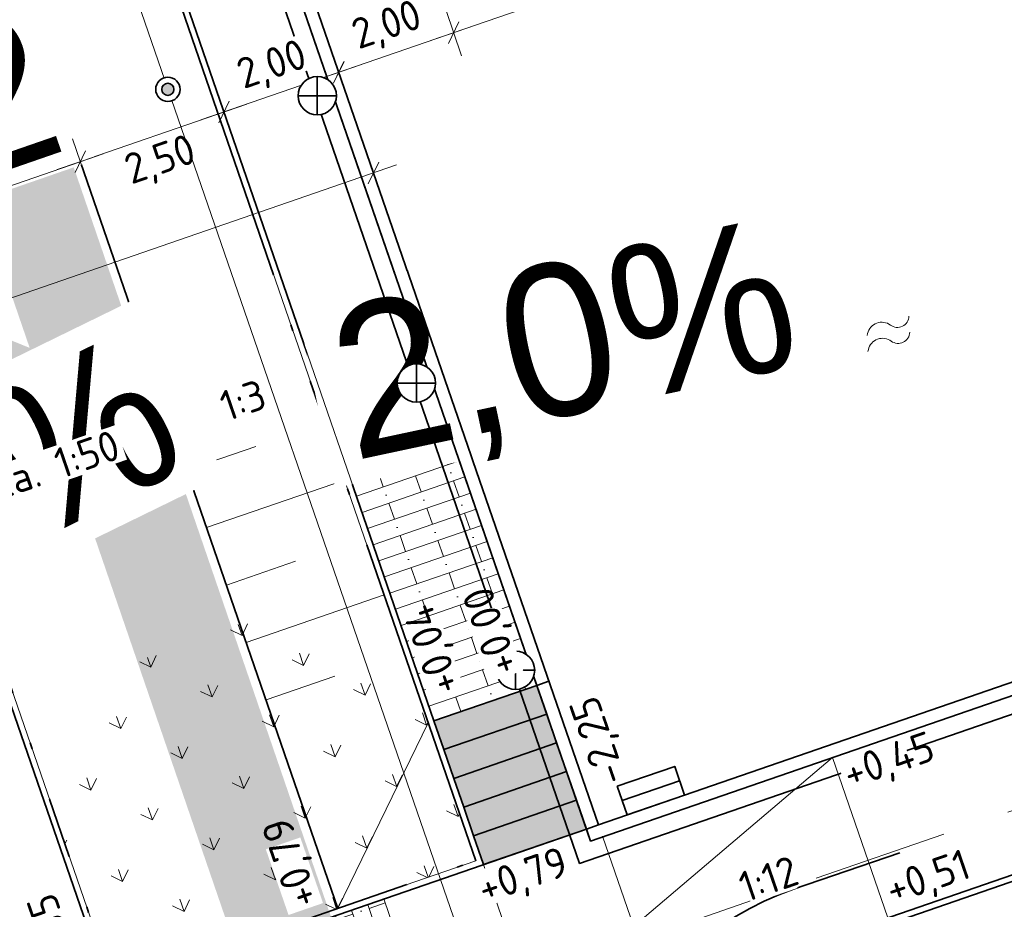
# Model space of a CAD drawing. Header units: metres. Extents: x 264779 to 275389, y 575281 to 580396.
# Tile 22 of 174: x 265230 to 265246, y 576973 to 576987. Entities that reach past the tile are written whole.
import ezdxf
from ezdxf.enums import TextEntityAlignment as Align

# ---------------------------------------------------------------- set-up
doc = ezdxf.new("R2018")
doc.units = ezdxf.units.M
doc.set_wipeout_variables(frame=1)
for name, pattern in [('B-WE-RI-DRAINAGE_PVC_100-G', [20, 6, -2.5, 2, -2.5, 0, -2.5, 2, -2.5]), ('B-WE-VH-KANTOPSLUITING_OPSLUITBAND_[AFMETINGEN1]-G', [10, 5.5, -0.875, 0, -0.875, 1, -0.875, 0, -0.875]), ('HIDDEN', [9.525, 6.35, -3.175])]:
    doc.linetypes.add(name, pattern=pattern)
for name, color, linetype, lineweight in [('B-ME-MO-BORING-S', 252, 'Continuous', 18), ('N-WA-GK-BESCHOEIING_DAMWAND_STAAL-G', 52, 'DAMWANDSTAAL2', 35), ('N-WA-RI-DETAIL1-G', 1, 'HIDDEN', 18), ('N-WE-GW-TALUD_KRUIN-G', 3, 'Continuous', 35), ('N-WE-GW-TALUDARCERING_KORT-G', 90, 'Continuous', 18), ('N-WE-GW-TALUDARCERING_LANG-G', 60, 'Continuous', 13), ('N-WE-IE-MEUBILAIR_WATERWEGMEUBILAIR_BOLDER-S', 11, 'Continuous', 35), ('N-WE-IE-MEUBILAIR_WEGMEUBILAIR_TRAP-G', 60, 'Continuous', 35), ('N-WE-KL-ET_LS_OV_LICHTMAST-S', 10, 'Continuous', 35), ('N-WE-OG-TOPOGRAFIE-G', 7, 'Continuous', 35), ('N-WE-VH-HELLING_AANDUIDING-G', 30, 'Continuous', 18), ('N-WE-VH-KANTOPSLUITING_OPSLUITBAND_100x200-G', 60, 'B-WE-VH-KANTOPSLUITING_OPSLUITBAND_[AFMETINGEN1]-G', 35), ('N-WE-VH-KNIKLIJN_AANDUIDING-G', 30, 'Continuous', 18), ('N-WE-VH-VERHARDING_STRAATBAKSTEEN_WAALFORMAAT_HALF-G', 40, 'Continuous', 35), ('N-XX-AL-HOOGTELABEL-T25-M', 7, 'Continuous', 25), ('N-XX-AL-TOPOGRAFIE-S', 7, 'Continuous', 18), ('X-XX-AL-AANPIJLING-T25', 7, 'Continuous', 25), ('X-XX-AL-VERKANTING_ÉÉN_OOR-S', 7, 'Continuous', 25)]:
    doc.layers.add(name, color=color, linetype=linetype, lineweight=lineweight)
for name, color, linetype, lineweight, true_color in [('B-WE-KL-TRACE-A', 9, 'Continuous', 13, 0x808080), ('N-GV-GR-BOOM-S', 7, 'Continuous', 35, 0x00a500), ('N-GV-GR-GRAS_BERMKRUIDENMENGSEL-A', 7, 'Continuous', 18, 0x00a500), ('N-OI-RI-PLANTSLEUFDRAINAGE_PVC_100-G', 3, 'B-WE-RI-DRAINAGE_PVC_100-G', 35, 0x00ff00), ('N-WE-VH-VERHARDING_STRAATBAKSTEEN_WAALFORMAAT_HALF_PAARS-BRUIN-A', 7, 'Continuous', 18, 0x66332b)]:
    doc.layers.add(name, color=color, linetype=linetype, lineweight=lineweight, true_color=true_color)
doc.layers.add('N-PV-VH-VERHARDING_BETON-A', color=7, linetype='Continuous', lineweight=18, true_color=0xcccccc, transparency=0.6)
doc.layers.add('X-XX-AL-HULPLAAG-G', color=6, linetype='Continuous', lineweight=18, plot=False)
doc.styles.add('NLCS-ISO-ANNOTATIVE-T25', font='NLCS-ISO.ttf', dxfattribs={"height": 2.5})
doc.styles.add('NLCS-ISO-M1000-T25', font='NLCS-ISO.ttf', dxfattribs={"height": 2.5})
doc.styles.get("Standard").update_dxf_attribs({"font": 'arial.ttf'})
doc.linetypes.add('DAMWANDSTAAL2', pattern='A,0.0001,[1,DAMWANDSTAAL2.shx,S=1,R=0,X=0,Y=0],-10', length=10.0001)
doc.dimstyles.new('NLCS-ANNOTATIVE-T25-SCHRAP', dxfattribs={"dimtxt": 2.5, "dimasz": 1.4, "dimexe": 2, "dimexo": 2, "dimgap": 0.7, "dimtad": 1, "dimzin": 0, "dimtxsty": 'NLCS-ISO-ANNOTATIVE-T25', "dimblk": 'OBLIQUE', "dimcen": 2.5, "dimdle": 2, "dimclrd": 256, "dimclre": 256, "dimclrt": 256, "dimadec": 1, "dimazin": 0, "dimtfac": 1, "dimtofl": 0, "dimtmove": 1, "dimatfit": 0, "dimldrblk": 'OBLIQUE', "dimfxl": 2, "dimfxlon": 1, "dimtfillclr": 256, "dimtolj": 1, "dimtzin": 0, "dimlwd": 18, "dimlwe": 18, "dimarcsym": 0})

# ---------------------------------------------------------------- blocks, each defined once
blk = doc.blocks.new('*U85')
blk.add_wipeout([(-2.5, 1.25), (2.5, 1.25), (2.5, -1.25), (-2.5, -1.25)])
at = {"layer": 'N-WE-IE-MEUBILAIR_WEGMEUBILAIR_TRAP-G', "flags": 128}
blk.add_lwpolyline([(-2.5, 1.25), (2.5, 1.25), (2.5, -1.25), (-2.5, -1.25)], close=True, dxfattribs=at)
blk.add_lwpolyline([(2.5, 0), (-2.5, 0)], dxfattribs=at)
blk = doc.blocks.new('*U53')
h = blk.add_hatch(color=256)
h.dxf.hatch_style = 1
h.paths.add_polyline_path([(-37.812, -13.049), (0, 0), (-0.816, 2.363)])
at = {"flags": 128}
blk.add_lwpolyline([(-37.812, -13.049), (0, 0), (-0.816, 2.363), (-37.812, -13.049)], dxfattribs=at)
at = {"lineweight": 30, "flags": 5}
blk.add_attdef('HELLING', text='', height=2.5, rotation=26.04055, dxfattribs=at).set_placement((-19.384, -1.079), align=Align.TOP_RIGHT)
blk = doc.blocks.new('*U92')
h = blk.add_hatch(color=256)
h.dxf.hatch_style = 1
h.paths.add_polyline_path([(8.508, 2.936), (0, 0), (-0.816, 2.363)])
at = {"flags": 128}
blk.add_lwpolyline([(8.508, 2.936), (0, 0), (-0.816, 2.363), (8.508, 2.936)], dxfattribs=at)
at = {"lineweight": 30, "flags": 30}
blk.add_attdef('HELLING', text='', height=2.5, rotation=12.04055, dxfattribs=at).set_placement((0.122, 6.373), align=Align.TOP_LEFT)
blk = doc.blocks.new('_Oblique')
at = {"color": 0, "linetype": 'ByBlock', "lineweight": -2}
blk.add_line((-0.5, -0.5), (0.5, 0.5), dxfattribs=at)
blk = doc.blocks.new('*D130')
at = {"layer": 'Defpoints', "color": 0, "transparency": 16777216}
for p in [(265235.076, 576986.542), (265240.915, 576975.761), (265239.351, 576974.164)]:
    blk.add_point(p, dxfattribs=at)
at = {"layer": 'X-XX-AL-AANPIJLING-T25', "lineweight": 18, "transparency": 16777216}
for p, q in [((265237.097, 576986.817), (265236.836, 576987.574)), ((265237.344, 576987.326), (265234.697, 576986.412)), ((265235.206, 576986.164), (265234.945, 576986.921))]:
    blk.add_line(p, q, dxfattribs=at)
at = {"layer": 'X-XX-AL-AANPIJLING-T25', "lineweight": 18, "transparency": 16777216, "xscale": 0.28, "yscale": 0.28, "zscale": 0.28}
for p, rotation in [((265236.966, 576987.195), 19.05492901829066), ((265235.076, 576986.542), 199.0549290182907)]:
    blk.add_blockref('_Oblique', p, dxfattribs=dict(at, rotation=rotation))
at = {"layer": 'X-XX-AL-AANPIJLING-T25', "transparency": 16777216, "insert": (265235.877, 576987.285), "char_height": 0.5, "attachment_point": 5, "rotation": 19.0549, "style": 'NLCS-ISO-ANNOTATIVE-T25', "bg_fill": 3, "box_fill_scale": 1.1, "bg_fill_color": 256, "bg_fill_true_color": 13158600, "bg_fill_transparency": 0}
blk.add_mtext('\\A1;2,00', dxfattribs=at)
blk = doc.blocks.new('*D87')
at = {"layer": 'Defpoints', "color": 0, "transparency": 16777216}
for p in [(265246.653, 576990.541), (265249.166, 576983.263), (265240.915, 576975.761)]:
    blk.add_point(p, dxfattribs=at)
at = {"layer": 'X-XX-AL-AANPIJLING-T25', "lineweight": 18, "transparency": 16777216}
for p, q in [((265246.783, 576990.163), (265246.522, 576990.919)), ((265236.588, 576987.065), (265247.031, 576990.672)), ((265237.097, 576986.817), (265236.836, 576987.574))]:
    blk.add_line(p, q, dxfattribs=at)
at = {"layer": 'X-XX-AL-AANPIJLING-T25', "lineweight": 18, "transparency": 16777216, "xscale": 0.28, "yscale": 0.28, "zscale": 0.28}
for p, rotation in [((265246.653, 576990.541), 19.05492901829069), ((265236.966, 576987.195), 199.0549290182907)]:
    blk.add_blockref('_Oblique', p, dxfattribs=dict(at, rotation=rotation))
at = {"layer": 'X-XX-AL-AANPIJLING-T25', "transparency": 16777216, "insert": (265241.666, 576989.284), "char_height": 0.5, "attachment_point": 5, "rotation": 19.0549, "style": 'NLCS-ISO-ANNOTATIVE-T25', "bg_fill": 3, "box_fill_scale": 1.1, "bg_fill_color": 256, "bg_fill_true_color": 13158600, "bg_fill_transparency": 0}
blk.add_mtext('\\A1;10,25', dxfattribs=at)
blk = doc.blocks.new('*D88')
at = {"layer": 'Defpoints', "color": 0, "transparency": 16777216}
for p in [(265219.478, 576981.159), (265219.48, 576981.156), (265230.342, 576974.202)]:
    blk.add_point(p, dxfattribs=at)
at = {"layer": 'X-XX-AL-AANPIJLING-T25', "lineweight": 18, "transparency": 16777216}
for p, q in [((265227.169, 576983.389), (265226.908, 576984.145)), ((265227.417, 576983.897), (265219.102, 576981.025)), ((265219.48, 576981.156), (265219.61, 576980.778))]:
    blk.add_line(p, q, dxfattribs=at)
at = {"layer": 'X-XX-AL-AANPIJLING-T25', "lineweight": 18, "transparency": 16777216, "xscale": 0.28, "yscale": 0.28, "zscale": 0.28}
for p, rotation in [((265227.039, 576983.767), 19.05492901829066), ((265219.48, 576981.156), 199.0549290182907)]:
    blk.add_blockref('_Oblique', p, dxfattribs=dict(at, rotation=rotation))
at = {"layer": 'X-XX-AL-AANPIJLING-T25', "transparency": 16777216, "insert": (265223.116, 576982.877), "char_height": 0.5, "attachment_point": 5, "rotation": 19.0549, "style": 'NLCS-ISO-ANNOTATIVE-T25', "bg_fill": 3, "box_fill_scale": 1.1, "bg_fill_color": 256, "bg_fill_true_color": 13158600, "bg_fill_transparency": 0}
blk.add_mtext('\\A1;8,00', dxfattribs=at)
blk = doc.blocks.new('*D89')
at = {"layer": 'Defpoints', "color": 0, "transparency": 16777216}
for p in [(265230.552, 576985.857), (265230.822, 576985.073), (265230.342, 576974.202)]:
    blk.add_point(p, dxfattribs=at)
at = {"layer": 'X-XX-AL-AANPIJLING-T25', "lineweight": 18, "transparency": 16777216}
for p, q in [((265230.692, 576985.451), (265230.953, 576984.695)), ((265226.661, 576983.636), (265231.2, 576985.204)), ((265227.169, 576983.389), (265226.908, 576984.145))]:
    blk.add_line(p, q, dxfattribs=at)
at = {"layer": 'X-XX-AL-AANPIJLING-T25', "lineweight": 18, "transparency": 16777216, "xscale": 0.28, "yscale": 0.28, "zscale": 0.28}
for p, rotation in [((265230.822, 576985.073), 19.05492901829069), ((265227.039, 576983.767), 199.0549290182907)]:
    blk.add_blockref('_Oblique', p, dxfattribs=dict(at, rotation=rotation))
at = {"layer": 'X-XX-AL-AANPIJLING-T25', "transparency": 16777216, "insert": (265228.787, 576984.836), "char_height": 0.5, "attachment_point": 5, "rotation": 19.0549, "style": 'NLCS-ISO-ANNOTATIVE-T25', "bg_fill": 3, "box_fill_scale": 1.1, "bg_fill_color": 256, "bg_fill_true_color": 13158600, "bg_fill_transparency": 0}
blk.add_mtext('\\A1;4,00', dxfattribs=at)
blk = doc.blocks.new('*D90')
at = {"layer": 'Defpoints', "color": 0, "transparency": 16777216}
for p in [(265232.181, 576988.799), (265230.552, 576985.857), (265233.186, 576985.89)]:
    blk.add_point(p, dxfattribs=at)
at = {"layer": 'X-XX-AL-AANPIJLING-T25', "lineweight": 18, "transparency": 16777216}
for p, q in [((265233.055, 576986.268), (265233.316, 576985.512)), ((265230.444, 576984.943), (265233.564, 576986.02)), ((265230.692, 576985.451), (265230.953, 576984.695))]:
    blk.add_line(p, q, dxfattribs=at)
at = {"layer": 'X-XX-AL-AANPIJLING-T25', "lineweight": 18, "transparency": 16777216, "xscale": 0.28, "yscale": 0.28, "zscale": 0.28}
for p, rotation in [((265233.186, 576985.89), 19.05492901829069), ((265230.822, 576985.073), 199.0549290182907)]:
    blk.add_blockref('_Oblique', p, dxfattribs=dict(at, rotation=rotation))
at = {"layer": 'X-XX-AL-AANPIJLING-T25', "transparency": 16777216, "insert": (265232.148, 576985.066), "char_height": 0.5, "attachment_point": 5, "rotation": 19.0549, "style": 'NLCS-ISO-ANNOTATIVE-T25', "bg_fill": 3, "box_fill_scale": 1.1, "bg_fill_color": 256, "bg_fill_true_color": 13158600, "bg_fill_transparency": 0}
blk.add_mtext('\\A1;2,50', dxfattribs=at)
blk = doc.blocks.new('*D91')
at = {"layer": 'Defpoints', "color": 0, "transparency": 16777216}
for p in [(265232.181, 576988.799), (265235.073, 576986.542), (265238.533, 576976.525)]:
    blk.add_point(p, dxfattribs=at)
at = {"layer": 'X-XX-AL-AANPIJLING-T25', "lineweight": 18, "transparency": 16777216}
for p, q in [((265235.204, 576986.164), (265234.942, 576986.92)), ((265232.808, 576985.759), (265235.451, 576986.672)), ((265233.055, 576986.268), (265233.316, 576985.512))]:
    blk.add_line(p, q, dxfattribs=at)
at = {"layer": 'X-XX-AL-AANPIJLING-T25', "lineweight": 18, "transparency": 16777216, "xscale": 0.28, "yscale": 0.28, "zscale": 0.28}
for p, rotation in [((265235.073, 576986.542), 19.05492901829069), ((265233.186, 576985.89), 199.0549290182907)]:
    blk.add_blockref('_Oblique', p, dxfattribs=dict(at, rotation=rotation))
at = {"layer": 'X-XX-AL-AANPIJLING-T25', "transparency": 16777216, "insert": (265233.986, 576986.632), "char_height": 0.5, "attachment_point": 5, "rotation": 19.0549, "style": 'NLCS-ISO-ANNOTATIVE-T25', "bg_fill": 3, "box_fill_scale": 1.1, "bg_fill_color": 256, "bg_fill_true_color": 13158600, "bg_fill_transparency": 0}
blk.add_mtext('\\A1;2,00', dxfattribs=at)
blk = doc.blocks.new('*D94')
at = {"layer": 'Defpoints', "color": 0, "transparency": 16777216}
for p in [(265220.051, 576979.502), (265220.295, 576978.796), (265239.351, 576974.163)]:
    blk.add_point(p, dxfattribs=at)
at = {"layer": 'X-XX-AL-AANPIJLING-T25', "lineweight": 18, "transparency": 16777216}
for p, q in [((265235.777, 576984.51), (265235.516, 576985.266)), ((265236.025, 576985.019), (265219.673, 576979.371)), ((265220.164, 576979.174), (265219.92, 576979.88))]:
    blk.add_line(p, q, dxfattribs=at)
at = {"layer": 'X-XX-AL-AANPIJLING-T25', "lineweight": 18, "transparency": 16777216, "xscale": 0.28, "yscale": 0.28, "zscale": 0.28}
for p, rotation in [((265235.647, 576984.888), 19.05492901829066), ((265220.051, 576979.502), 199.0549290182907)]:
    blk.add_blockref('_Oblique', p, dxfattribs=dict(at, rotation=rotation))
at = {"layer": 'X-XX-AL-AANPIJLING-T25', "transparency": 16777216, "insert": (265227.705, 576982.611), "char_height": 0.5, "attachment_point": 5, "rotation": 19.0549, "style": 'NLCS-ISO-ANNOTATIVE-T25', "bg_fill": 3, "box_fill_scale": 1.1, "bg_fill_color": 256, "bg_fill_true_color": 13158600, "bg_fill_transparency": 0}
blk.add_mtext('\\A1;16,50', dxfattribs=at)
blk = doc.blocks.new('Boring uitgevoerd door derden')
h = blk.add_hatch(color=256)
h.dxf.hatch_style = 1
edge = h.paths.add_edge_path()
edge.add_arc((0, 0), 0.3, 0, 360)
for radius in [1.5, 0.3]:
    blk.add_circle((0, 0), radius)
at = {"lineweight": 30, "flags": 104}
blk.add_attdef('01', text='', height=1.8, dxfattribs=at).set_placement((2.521, 0.995), align=Align.TOP_LEFT)
blk = doc.blocks.new('BOOM')
blk.add_lwpolyline([(0.399, 4.344), (0.407, 4.354), (0.414, 4.362), (0.422, 4.369), (0.429, 4.376), (0.436, 4.383), (0.442, 4.39), (0.449, 4.397), (0.456, 4.406), (0.462, 4.416), (0.468, 4.428), (0.473, 4.442), (0.476, 4.459), (0.477, 4.479), (0.475, 4.504), (0.469, 4.533), (0.438, 4.642, -0.52938), (0.488, 4.701, -0.087139), (2.045, 4.264, -0.372341), (2.106, 4.124), (2.17, 3.798), (2.01, 3.638), (1.837, 3.675), (1.629, 3.519), (1.709, 3.321), (1.923, 3.252), (2.5, 3.385), (2.641, 3.307), (2.627, 3.183), (2.496, 3.102), (2.376, 2.712), (2.529, 2.462), (2.921, 3.086, -0.504641), (3.14, 2.895, 0.331948), (3.267, 2.693, 0.282008), (3.681, 2.769), (3.648, 2.752, -0.512156), (3.838, 2.751, -0.16076), (4.697, -0.052), (4.589, -0.156), (4.588, -0.271), (4.483, -0.29), (4.496, -0.404), (4.332, -0.351), (4.282, -0.479), (4.484, -0.613), (4.548, -0.664), (4.659, -0.552, -0.106371), (4.002, -2.407), (3.416, -2.029), (3.308, -2.104), (3.238, -1.793), (3.03, -1.543), (2.788, -1.545), (2.793, -1.835), (2.61, -2.469), (2.637, -2.59), (2.771, -2.609), (3.623, -2.935, -0.236298), (-0.208, -4.622, 0.159625), (-0.32, -4.398, 0.350802), (-0.29, -4.175, -0.504641), (-0.553, -4.05), (-0.489, -3.845), (-0.597, -3.653), (-0.739, -3.667), (-0.76, -3.821), (-0.868, -3.883), (-0.996, -3.785), (-1.106, -3.204), (-1.19, -3.12), (-1.403, -3.126), (-1.462, -3.379), (-1.549, -3.406), (-1.631, -3.617), (-1.847, -3.501, 0.733583), (-1.768, -3.663, -0.861625), (-1.724, -3.806, 0.279978), (-1.884, -4.05), (-1.877, -4.059, -0.827056), (-2.036, -4.225, -0.116774), (-3.828, -2.357), (-3.793, -2.35), (-3.765, -2.342), (-3.742, -2.333), (-3.724, -2.324), (-3.71, -2.313), (-3.7, -2.303), (-3.692, -2.292), (-3.474, -2.014), (-3.469, -2.004), (-3.465, -1.994), (-3.462, -1.985), (-3.459, -1.976), (-3.456, -1.967), (-3.452, -1.957), (-3.449, -1.946), (-3.444, -1.935), (-3.438, -1.923), (-3.431, -1.909), (-3.424, -1.895), (-3.416, -1.881), (-3.408, -1.866), (-3.401, -1.851), (-3.395, -1.836), (-3.389, -1.821), (-3.385, -1.806), (-3.381, -1.792), (-3.38, -1.779), (-3.379, -1.766), (-3.38, -1.755), (-3.382, -1.745), (-3.385, -1.737), (-3.389, -1.731), (-3.395, -1.726), (-3.402, -1.723), (-3.41, -1.722), (-3.419, -1.721), (-3.428, -1.72), (-3.438, -1.719), (-3.449, -1.717), (-3.459, -1.715), (-3.47, -1.711), (-3.481, -1.706), (-3.493, -1.699), (-3.504, -1.692), (-3.516, -1.684), (-3.528, -1.675), (-3.54, -1.665), (-3.552, -1.656), (-3.565, -1.646), (-3.577, -1.635), (-3.59, -1.625), (-3.602, -1.614), (-3.826, -1.87), (-3.837, -1.858), (-3.847, -1.844), (-3.857, -1.83), (-3.865, -1.814), (-3.876, -1.799), (-3.89, -1.786), (-3.911, -1.778), (-3.94, -1.774), (-3.982, -1.778), (-4.037, -1.791), (-4.109, -1.814, -0.040997), (-4.417, -0.947), (-4.257, -0.975), (-4.114, -1.066), (-4.038, -0.997), (-3.947, -0.855), (-4.035, -0.721), (-3.986, -0.523), (-4.167, -0.508), (-4.289, -0.39), (-4.51, -0.535, -0.05814), (-4.599, 0.764), (-4.473, 0.74), (-3.963, 0.336), (-3.743, 0.412), (-2.884, 0.639), (-2.811, 0.922), (-3.143, 1.054), (-3.194, 1.163), (-3.8, 1.46), (-3.813, 1.631), (-4.018, 1.804), (-4.101, 1.973), (-3.961, 2.193), (-3.649, 2.242), (-3.365, 2.427), (-3.362, 2.619), (-3.539, 2.827), (-3.492, 2.915), (-3.562, 3.052, -0.13428), (-1.534, 4.458, -0.541727), (-1.472, 4.41), (-1.482, 4.277), (-1.48, 4.209), (-1.471, 4.156), (-1.456, 4.117), (-1.437, 4.088), (-1.415, 4.066), (-1.393, 4.05), (-1.371, 4.035), (-1.351, 4.019), (-1.333, 4.003), (-1.317, 3.988), (-1.301, 3.973), (-1.287, 3.96), (-1.272, 3.949), (-1.257, 3.942), (-1.242, 3.938), (-1.226, 3.939), (-1.209, 3.943), (-1.192, 3.95), (-1.173, 3.959), (-1.155, 3.969), (-1.136, 3.98), (-1.116, 3.989), (-1.097, 3.997), (-1.077, 4.003), (-1.057, 4.008), (-1.038, 4.011), (-1.019, 4.013), (-1.001, 4.016), (-0.983, 4.019), (-0.966, 4.024), (-0.95, 4.031), (-0.935, 4.04), (-0.922, 4.051), (-0.909, 4.064), (-0.897, 4.079), (-0.888, 3.987), (-0.867, 3.963), (-0.769, 3.797), (-0.563, 3.684), (-0.855, 4.156), (-0.849, 4.171), (-0.845, 4.184), (-0.844, 4.198), (-0.844, 4.212), (-0.848, 4.225), (-0.854, 4.239), (-0.865, 4.253), (-0.878, 4.268), (-0.896, 4.284), (-0.917, 4.303), (-0.941, 4.325), (-0.968, 4.351), (-0.998, 4.383), (-1.03, 4.421), (-1.106, 4.519, -0.543104), (-1.08, 4.593, -0.046766), (-0.216, 4.718, -0.385168), (-0.167, 4.678), (-0.14, 4.501), (-0.127, 4.446), (-0.112, 4.407), (-0.096, 4.382), (-0.079, 4.368), (-0.061, 4.361), (-0.043, 4.358), (-0.025, 4.357), (-0.008, 4.355), (0.009, 4.352), (0.025, 4.348), (0.041, 4.343), (0.056, 4.337), (0.071, 4.33), (0.086, 4.324), (0.1, 4.317), (0.114, 4.31), (0.128, 4.304), (0.141, 4.297), (0.154, 4.29), (0.166, 4.283), (0.177, 4.276), (0.186, 4.268), (0.195, 4.26), (0.202, 4.252), (0.208, 4.243), (0.213, 4.234), (0.218, 4.226), (0.223, 4.219), (0.228, 4.213), (0.233, 4.208), (0.24, 4.205), (0.248, 4.203), (0.256, 4.204), (0.266, 4.207), (0.276, 4.211), (0.287, 4.217), (0.298, 4.225), (0.31, 4.234), (0.321, 4.244), (0.332, 4.256), (0.342, 4.269), (0.353, 4.282), (0.363, 4.295), (0.372, 4.309), (0.381, 4.321), (0.39, 4.333)], format="xyb", close=True)
blk.add_circle((0, 0), 0.138)
at = {"lineweight": 30, "flags": 104}
blk.add_attdef('01', text='', height=1.8, dxfattribs=at).set_placement((-2.447, 3.094), align=Align.TOP_LEFT)
blk = doc.blocks.new('SOG-TOPOGRAFIE_WATER-SO')
at = {"flags": 128}
for points in [[(-1.912, 0.46), (-1.825, 0.599, -0.538831), (0.184, 0.634, 0.605168), (1.859, 0.832, -4.035705)], [(-2.28, -0.808), (-2.192, -0.67, -0.538831), (-0.184, -0.634, 0.605168), (1.492, -0.436, -4.035705)]]:
    blk.add_lwpolyline(points, format="xyb", dxfattribs=at)
blk = doc.blocks.new('N-SKL-ET_LS_OV_LICHTMAST_TYPE5-SO')
at = {"lineweight": 30, "flags": 104}
blk.add_attdef('01', text='', height=1.8, dxfattribs=at).set_placement((1.922, 1.092), align=Align.TOP_LEFT)
blk.add_wipeout([(0, 1), (0.074, 0.997), (0.193, 0.981), (0.389, 0.921), (0.59, 0.807), (0.709, 0.705), (0.8, 0.6), (0.895, 0.446), (0.965, 0.264), (0.993, 0.117), (1, -0.027), (0.99, -0.141), (0.969, -0.246), (0.936, -0.352), (0.913, -0.408), (0.874, -0.487), (0.79, -0.613), (0.758, -0.652), (0.669, -0.743), (0.574, -0.819), (0.468, -0.884), (0.369, -0.929), (0.313, -0.95), (0.188, -0.982), (0.127, -0.992), (0.037, -0.999), (-0.107, -0.994), (-0.246, -0.969), (-0.343, -0.939), (-0.442, -0.897), (-0.548, -0.836), (-0.611, -0.792), (-0.681, -0.732), (-0.747, -0.665), (-0.799, -0.601), (-0.847, -0.531), (-0.884, -0.468), (-0.934, -0.357), (-0.946, -0.324), (-0.973, -0.229), (-0.982, -0.188), (-0.997, -0.076), (-1, 0.017), (-0.995, 0.098), (-0.987, 0.159), (-0.975, 0.223), (-0.954, 0.301), (-0.933, 0.36), (-0.911, 0.412), (-0.892, 0.453), (-0.849, 0.529), (-0.806, 0.592), (-0.752, 0.659), (-0.688, 0.725), (-0.644, 0.765), (-0.57, 0.822), (-0.499, 0.867), (-0.418, 0.908), (-0.347, 0.938), (-0.261, 0.965), (-0.169, 0.986), (-0.073, 0.997)])
blk.add_hatch(color=0).paths.add_polyline_path([(-0.498, 0.048, 1), (0.498, -0.048, 1)])
at = {"color": 0}
for radius in [1, 0.5]:
    blk.add_circle((0, 0), radius, dxfattribs=at)
blk = doc.blocks.new('*U224')
blk.add_wipeout([(0, 1.575), (0.086, 1.573), (0.166, 1.566), (0.236, 1.557), (0.334, 1.539), (0.408, 1.521), (0.521, 1.486), (0.595, 1.458), (0.676, 1.423), (0.748, 1.386), (0.816, 1.347), (0.873, 1.311), (0.954, 1.253), (1.004, 1.213), (1.072, 1.154), (1.1, 1.127), (1.12, 1.108), (1.176, 1.047), (1.223, 0.993), (1.273, 0.927), (1.336, 0.835), (1.362, 0.792), (1.393, 0.734), (1.439, 0.639), (1.47, 0.565), (1.493, 0.501), (1.514, 0.434), (1.54, 0.331), (1.557, 0.235), (1.57, 0.122), (1.575, 0.035), (1.575, 0), (1.573, -0.088), (1.569, -0.139), (1.563, -0.193), (1.555, -0.249), (1.544, -0.312), (1.52, -0.412), (1.506, -0.461), (1.486, -0.521), (1.459, -0.594), (1.445, -0.626), (1.432, -0.655), (1.389, -0.742), (1.353, -0.806), (1.3, -0.889), (1.247, -0.962), (1.19, -1.032), (1.125, -1.102), (1.036, -1.187), (0.868, -1.314), (0.808, -1.352), (0.693, -1.414), (0.593, -1.459), (0.464, -1.505), (0.33, -1.54), (0.21, -1.561), (0.125, -1.57), (0.035, -1.575), (0, -1.575), (-0.069, -1.574), (-0.142, -1.569), (-0.218, -1.56), (-0.335, -1.539), (-0.43, -1.515), (-0.565, -1.47), (-0.742, -1.39), (-0.822, -1.344), (-0.898, -1.294), (-1.007, -1.211), (-1.098, -1.13), (-1.145, -1.081), (-1.252, -0.955), (-1.303, -0.884), (-1.377, -0.765), (-1.412, -0.697), (-1.462, -0.585), (-1.489, -0.513), (-1.537, -0.345), (-1.561, -0.21), (-1.568, -0.144), (-1.574, -0.053), (-1.575, 0), (-1.572, 0.092), (-1.565, 0.173), (-1.547, 0.296), (-1.525, 0.394), (-1.488, 0.516), (-1.461, 0.588), (-1.401, 0.72), (-1.359, 0.796), (-1.288, 0.907), (-1.219, 0.997), (-1.147, 1.08), (-1.069, 1.157), (-0.961, 1.248), (-0.903, 1.291), (-0.835, 1.335), (-0.773, 1.372), (-0.713, 1.405), (-0.627, 1.445), (-0.533, 1.482), (-0.457, 1.507), (-0.349, 1.536), (-0.236, 1.557), (-0.142, 1.569), (-0.054, 1.574)])
at = {"layer": 'N-WE-IE-MEUBILAIR_WATERWEGMEUBILAIR_BOLDER-S', "flags": 128}
for points in [[(0, 1.575), (0, -1.575)], [(1.575, 0), (-1.575, 0)]]:
    blk.add_lwpolyline(points, dxfattribs=at)
at = {"layer": 'N-WE-IE-MEUBILAIR_WATERWEGMEUBILAIR_BOLDER-S'}
blk.add_circle((0, 0), 1.575, dxfattribs=at)

msp = doc.modelspace()

# ---------------------------------------------------------------- hatches: boundary and pattern name
at = {"layer": 'B-WE-KL-TRACE-A'}
h = msp.add_hatch(dxfattribs=at)
h.set_pattern_fill('DOTS', color=256, scale=0.5)
h.set_pattern_definition([(0, (265713.50372, 576754.34745), (0.079375, 0.15875), [0, -0.15875])])
h.paths.add_polyline_path([(265257.497, 576901.576), (265280.092, 576836.285), (265298.31, 576783.268), (265291.791, 576781.392), (265239.384, 576934.357), (265222.655, 576983.209), (265230.7, 576979.939), (265245.297, 576937.421), (265245.427, 576937.04)])
h.paths.add_polyline_path([(265223.141, 576984.793), (265219.917, 576993.606), (265211.971, 577028.584), (265210.547, 577042.097), (265222.786, 577002.989), (265229.989, 576982.009)])
h.paths.add_polyline_path([(265207.488, 577055.376), (265208.876, 577042.208), (265202.774, 577069.069)])
h.paths.add_polyline_path([(265194.59, 577097.909), (265209.11, 577055.736), (265209.669, 577050.426), (265224.354, 577003.504), (265246.856, 576937.963), (265259.058, 576902.111), (265281.655, 576836.813), (265331.28, 576692.401), (265402.247, 576711.023), (265417.831, 576715.057), (265434.246, 576719.393), (265450.777, 576723.65), (265466.98, 576727.876), (265483.558, 576732.243), (265517.748, 576741.103), (265533.987, 576745.376), (265551.26, 576749.845), (265566.674, 576753.911), (265582.241, 576757.871), (265589.311, 576759.685), (265591.043, 576760.329), (265486.412, 577064.17), (265488.303, 577064.821), (265593.602, 576759.04), (265591.727, 576758.343), (265591.58, 576758.769), (265589.803, 576758.108), (265582.65, 576756.272), (265567.088, 576752.314), (265551.677, 576748.248), (265534.403, 576743.779), (265518.165, 576739.506), (265483.975, 576730.646), (265467.398, 576726.28), (265451.191, 576722.053), (265434.662, 576717.796), (265418.248, 576713.46), (265402.664, 576709.426), (265330.216, 576690.416), (265298.846, 576781.706), (265290.739, 576779.372), (265237.824, 576933.823), (265212.508, 577007.744), (265210.34, 577028.314), (265197.8, 577083.516), (265193.03, 577097.371)])
at = {"layer": 'N-GV-GR-GRAS_BERMKRUIDENMENGSEL-A'}
h = msp.add_hatch(dxfattribs=at)
h.set_pattern_fill('AGR-KRUIDEN', color=256, scale=0.5625, pattern_type=2)
h.set_pattern_definition([(109.0885258, (229946.4539, 679547.0011), (-1.011904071, 0.491604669), [0.2109375, -1.380052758]), (64.0885258, (229946.4539, 679547.0011), (-1.011904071, 0.491604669), [0.2109375, -0.9140625]), (154.0885258, (229946.4539, 679547.0011), (-0.491604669, -1.011904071), [0.2109375, -0.9140625])])
edge = h.paths.add_edge_path()
edge.add_arc((265234.353, 576972.544), 5, 69.9904, 148.0907)
edge.add_line((265230.108, 576975.187), (265231.375, 576971.516))
edge.add_line((265231.375, 576971.516), (265237.331, 576973.571))
edge.add_line((265237.331, 576973.571), (265236.064, 576977.242))
at = {"layer": 'N-PV-VH-VERHARDING_BETON-A', "transparency": 33554687}
h = msp.add_hatch(color=256, dxfattribs=at)
h.dxf.hatch_style = 1
h.paths.add_polyline_path([(265236.805, 576975.4), (265238.497, 576975.984), (265238.334, 576976.457), (265236.642, 576975.873)])
h = msp.add_hatch(color=256, dxfattribs=at)
h.dxf.hatch_style = 1
h.paths.add_polyline_path([(265236.968, 576974.927), (265238.66, 576975.511), (265238.497, 576975.984), (265236.805, 576975.4)])
h = msp.add_hatch(color=256, dxfattribs=at)
h.dxf.hatch_style = 1
h.paths.add_polyline_path([(265237.131, 576974.455), (265238.824, 576975.039), (265238.66, 576975.511), (265236.968, 576974.927)])
h = msp.add_hatch(color=256, dxfattribs=at)
h.dxf.hatch_style = 1
h.paths.add_polyline_path([(265237.295, 576973.982), (265238.987, 576974.566), (265238.824, 576975.039), (265237.131, 576974.455)])
h = msp.add_hatch(color=256, dxfattribs=at)
h.dxf.hatch_style = 1
h.paths.add_polyline_path([(265237.458, 576973.509), (265239.15, 576974.093), (265238.987, 576974.566), (265237.295, 576973.982)])
at = {"layer": 'N-WE-VH-VERHARDING_STRAATBAKSTEEN_WAALFORMAAT_HALF_PAARS-BRUIN-A'}
h = msp.add_hatch(dxfattribs=at)
h.set_pattern_fill('AVH-SBS_WAALFORMAAT_HALFST', color=256, scale=28.125, angle=179.952, style=0, pattern_type=2)
h.set_pattern_definition([(199.04055235, (53998.11203, 115705.62007), (0.09175423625, -0.2658622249), []), (289.04055235, (53997.0486, 115705.253), (1.0634488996, 0.367016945), [0.28125, -0.28125]), (289.04055235, (53997.6721, 115705.1707), (1.0634488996, 0.367016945), [0.28125, -0.28125]), (199.04055235, (53997.6262, 115705.30363), (0.1835084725, -0.5317244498), [0, -1.125, 0, 0, 0]), (199.04055235, (53997.1862, 115704.85426), (0.1835084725, -0.5317244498), [0, -1.125, 0, 0, 0])])
edge = h.paths.add_edge_path()
edge.add_line((265238.334, 576976.457), (265236.747, 576981.055))
edge.add_arc((265236.987, 576977.409), 3.654, 93.7695, 122.1305)
edge.add_line((265235.044, 576980.504), (265236.642, 576975.873))
edge.add_line((265236.642, 576975.873), (265238.334, 576976.457))
h = msp.add_hatch(dxfattribs=at)
h.set_pattern_fill('AVH-SBS_WAALFORMAAT_HALFST', color=256, scale=28.125, angle=89.95, style=0, pattern_type=2)
h.set_pattern_definition([(109.03852576, (53998.11203, 115705.62007), (-0.26586547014, -0.09174483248), []), (199.03852576, (53997.745, 115706.6835), (0.36697933, -1.0634618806), [0.28125, -0.28125]), (199.03852576, (53997.6627, 115706.0601), (0.36697933, -1.0634618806), [0.28125, -0.28125]), (109.03852576, (53997.7956, 115706.10593), (-0.5317309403, -0.18348966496), [0, -1.125, 0, 0, 0]), (109.03852576, (53997.34625, 115706.5459), (-0.5317309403, -0.18348966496), [0, -1.125, 0, 0, 0])])
edge = h.paths.add_edge_path()
edge.add_arc((265231.803, 576969.971), 5, 1.5829, 36.497)
edge.add_line((265235.822, 576972.945), (265231.313, 576971.389))
edge.add_line((265231.313, 576971.389), (265232.292, 576968.553))
edge.add_line((265232.292, 576968.553), (265236.801, 576970.109))

# ---------------------------------------------------------------- linework, layer by layer
at = {"layer": 'N-WA-RI-DETAIL1-G', "ltscale": 0.35, "flags": 128}
msp.add_lwpolyline([(265291.013, 576984.588), (265240.214, 576967.055), (265238.583, 576971.782), (265289.382, 576989.314)], close=True, dxfattribs=at)
at = {"layer": 'N-WE-GW-TALUD_KRUIN-G', "ltscale": 0.99999}
msp.add_line((265235.062, 576972.788), (265226.042, 576998.925), dxfattribs=at)
at = {"layer": 'N-WE-GW-TALUDARCERING_KORT-G'}
for p, q in [((265232.574, 576979.997), (265233.708, 576980.389)), ((265233.226, 576978.106), (265234.361, 576978.498)), ((265233.879, 576976.216), (265235.013, 576976.607))]:
    msp.add_line(p, q, dxfattribs=at)
at = {"layer": 'N-WE-GW-TALUDARCERING_LANG-G'}
for p, q in [((265232.9, 576979.052), (265235.169, 576979.835)), ((265233.553, 576977.161), (265235.821, 576977.944))]:
    msp.add_line(p, q, dxfattribs=at)
at = {"layer": 'N-WE-GW-TALUDARCERING_LANG-G', "flags": 128}
msp.add_lwpolyline([(265235.062, 576972.788), (265236.548, 576975.84)], dxfattribs=at)
at = {"layer": 'N-WE-OG-TOPOGRAFIE-G', "ltscale": 0.1}
for points in [[(265238.497, 576975.984), (265238.334, 576976.457), (265236.642, 576975.873), (265236.805, 576975.4)], [(265238.66, 576975.511), (265238.497, 576975.984), (265236.805, 576975.4), (265236.968, 576974.927)], [(265238.824, 576975.039), (265238.66, 576975.511), (265236.968, 576974.927), (265237.131, 576974.455)], [(265238.987, 576974.566), (265238.824, 576975.039), (265237.131, 576974.455), (265237.295, 576973.982)], [(265239.15, 576974.093), (265238.987, 576974.566), (265237.295, 576973.982), (265237.458, 576973.509)]]:
    msp.add_lwpolyline(points, close=True, dxfattribs=at)
at = {"layer": 'N-WE-VH-KANTOPSLUITING_OPSLUITBAND_100x200-G', "flags": 128}
msp.add_lwpolyline([(265237.331, 576973.571), (265228.31, 576999.708), (265222.355, 576997.652), (265231.375, 576971.516)], close=True, dxfattribs=at)
at = {"layer": 'N-WE-VH-KNIKLIJN_AANDUIDING-G', "ltscale": 0.75}
for points in [[(265243.201, 576975.27), (265244.111, 576972.633)], [(265239.414, 576973.973), (265240.33, 576971.328)]]:
    msp.add_lwpolyline(points, dxfattribs=at)
at = {"layer": 'N-WE-VH-VERHARDING_STRAATBAKSTEEN_WAALFORMAAT_HALF-G', "flags": 128}
msp.add_lwpolyline([(265238.334, 576976.457), (265229.412, 577002.309), (265227.72, 577001.725), (265236.642, 576975.873)], close=True, dxfattribs=at)
at = {"layer": 'X-XX-AL-HULPLAAG-G'}
for points in [[(265231.375, 576971.516), (265237.331, 576973.571), (265228.31, 576999.708), (265222.355, 576997.652)], [(265258.155, 576974.538), (265257.28, 576977.071), (265232.419, 576968.491), (265234.925, 576961.231), (265240.767, 576963.248), (265239.135, 576967.974), (265258.155, 576974.538)]]:
    msp.add_lwpolyline(points, close=True, dxfattribs=at)

# ---------------------------------------------------------------- block references
at = {"layer": 'B-ME-MO-BORING-S'}
ref = msp.add_blockref('Boring uitgevoerd door derden', (265224.17, 576985.48), dxfattribs=dict(at, xscale=0.2, yscale=0.2, zscale=0.2, rotation=19.0885257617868))
lines = msp.add_mtext('012', dxfattribs={"layer": '0', "insert": (265224.581, 576985.833), "char_height": 2.5, "attachment_point": 1, "rotation": 19.0885, "bg_fill": 3, "box_fill_scale": 1.125, "bg_fill_color": 256, "bg_fill_transparency": 0})
ref.add_attrib('01', '', (265224.581, 576985.833)).embed_mtext(lines)
at = {"layer": 'N-GV-GR-BOOM-S'}
ref = msp.add_blockref('BOOM', (265244.598, 576971.213), dxfattribs=dict(at, xscale=0.2, yscale=0.2, zscale=0.2, rotation=19.0885257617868))
lines = msp.add_mtext('XX', dxfattribs={"layer": '0', "insert": (265243.933, 576971.637), "char_height": 2.5, "attachment_point": 1, "rotation": 19.0885, "bg_fill": 3, "box_fill_scale": 1.125, "bg_fill_color": 256, "bg_fill_transparency": 0})
ref.add_attrib('01', '', (265243.933, 576971.637)).embed_mtext(lines)
at = {"layer": 'X-XX-AL-VERKANTING_ÉÉN_OOR-S'}
ref = msp.add_blockref('*U92', (265234.762, 576981.321), dxfattribs=dict(at, xscale=0.2, yscale=0.2, zscale=0.2))
lines = msp.add_mtext('2,0%', dxfattribs={"layer": '0', "insert": (265234.786, 576982.595), "char_height": 2.5, "attachment_point": 1, "rotation": 12.0406, "bg_fill": 3, "box_fill_scale": 1.15, "bg_fill_color": 256, "bg_fill_transparency": 0})
ref.add_attrib('HELLING', '', (265234.786, 576982.595)).embed_mtext(lines)
ref = msp.add_blockref('*U53', (265228.618, 576979.2), dxfattribs=dict(at, xscale=0.2, yscale=0.2, zscale=0.2))
lines = msp.add_mtext('2,5%', dxfattribs={"layer": '0', "insert": (265224.741, 576978.984), "char_height": 2.5, "attachment_point": 1, "rotation": 26.0406, "bg_fill": 3, "box_fill_scale": 1.15, "bg_fill_color": 256, "bg_fill_transparency": 0})
ref.add_attrib('HELLING', '', (265224.741, 576978.984)).embed_mtext(lines)

# ---------------------------------------------------------------- next in the draw order: block references
at = {"layer": 'N-WE-IE-MEUBILAIR_WEGMEUBILAIR_TRAP-G', "xscale": 0.2, "yscale": 0.2, "zscale": 0.2, "rotation": 19.04085652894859}
msp.add_blockref('*U85', (265240.212, 576974.725), dxfattribs=at)

# ---------------------------------------------------------------- next in the draw order: linework, layer by layer
at = {"layer": 'N-WA-GK-BESCHOEIING_DAMWAND_STAAL-G'}
msp.add_lwpolyline([(265285.122, 576989.43), (265239.039, 576973.526), (265228.29, 577004.672)], dxfattribs=at)
at = {"layer": 'N-WE-OG-TOPOGRAFIE-G', "flags": 128}
msp.add_lwpolyline([(265284.958, 576989.903), (265285.027, 576989.705), (265239.218, 576973.895), (265229.412, 577002.309), (265228.564, 577004.767), (265228.762, 577004.836), (265229.61, 577002.378), (265239.348, 576974.162)], close=True, dxfattribs=at)
at = {"layer": 'N-WE-VH-HELLING_AANDUIDING-G'}
msp.add_lwpolyline([(265243.201, 576975.27), (265239.927, 576972.49), (265244.111, 576972.633)], dxfattribs=at)
at = {"layer": 'N-WE-VH-KANTOPSLUITING_OPSLUITBAND_100x200-G'}
msp.add_lwpolyline([(265258.226, 576974.33), (265257.28, 576977.071), (265232.419, 576968.491), (265234.996, 576961.024)], dxfattribs=at)
at = {"layer": 'N-WE-VH-VERHARDING_STRAATBAKSTEEN_WAALFORMAAT_HALF-G', "flags": 128}
for points in [[(265233.722, 576939.887), (265232.689, 576942.881), (265232.887, 576942.95), (265214.212, 576997.063), (265221.575, 576999.605), (265225.357, 577000.91), (265226.009, 576999.019), (265222.228, 576997.714), (265241.289, 576942.485)], [(265285.937, 576987.067), (265285.027, 576989.705), (265239.218, 576973.895), (265239.15, 576974.093), (265231.313, 576971.389), (265232.292, 576968.553)]]:
    msp.add_lwpolyline(points, close=True, dxfattribs=at)

# ---------------------------------------------------------------- next in the draw order: dimensions: what is measured, and where the dimension line sits
at = {"layer": 'X-XX-AL-AANPIJLING-T25'}
for base, p1, p2, picture, middle in [((265235.076, 576986.542), (265240.915, 576975.761), (265239.351, 576974.164), '*D130', (265235.877, 576987.285)), ((265219.48, 576981.156), (265230.342, 576974.202), (265219.478, 576981.159), '*D88', (265223.116, 576982.877))]:
    dim = msp.add_linear_dim(base=base, p1=p1, p2=p2, angle=199.0549, dimstyle='NLCS-ANNOTATIVE-T25-SCHRAP', override={"dimtfill": 1}, dxfattribs=at)
    dim.commit()
    dim.dimension.update_dxf_attribs({"geometry": picture, "text_midpoint": middle})

# ---------------------------------------------------------------- next in the draw order: dimensions: what is measured, and where the dimension line sits
for base, p1, p2, picture, middle in [((265246.653, 576990.541), (265240.915, 576975.761), (265249.166, 576983.263), '*D87', (265241.666, 576989.284)), ((265230.822, 576985.073), (265230.342, 576974.202), (265230.552, 576985.857), '*D89', (265228.787, 576984.836))]:
    dim = msp.add_linear_dim(base=base, p1=p1, p2=p2, angle=199.0549, dimstyle='NLCS-ANNOTATIVE-T25-SCHRAP', override={"dimtfill": 1}, dxfattribs=at)
    dim.commit()
    dim.dimension.update_dxf_attribs({"geometry": picture, "text_midpoint": middle})

# ---------------------------------------------------------------- next in the draw order: linework, layer by layer
at = {"layer": 'N-OI-RI-PLANTSLEUFDRAINAGE_PVC_100-G', "flags": 128}
msp.add_lwpolyline([(265239.604, 576970.356, -0.210646), (265242.56, 576973.101), (265286.899, 576988.404)], format="xyb", dxfattribs=at)

# ---------------------------------------------------------------- next in the draw order: block references
at = {"layer": 'N-XX-AL-TOPOGRAFIE-S', "xscale": 0.2, "yscale": 0.2, "zscale": 0.2, "rotation": 19.0885257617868}
msp.add_blockref('SOG-TOPOGRAFIE_WATER-SO', (265244.161, 576982.252), dxfattribs=at)

# ---------------------------------------------------------------- next in the draw order: dimensions: what is measured, and where the dimension line sits
at = {"layer": 'X-XX-AL-AANPIJLING-T25'}
dim = msp.add_linear_dim(base=(265220.051, 576979.502), p1=(265239.351, 576974.163), p2=(265220.295, 576978.796), angle=199.0549, dimstyle='NLCS-ANNOTATIVE-T25-SCHRAP', override={"dimtfill": 1}, dxfattribs=at)
dim.commit()
dim.dimension.update_dxf_attribs({"geometry": '*D94', "text_midpoint": (265227.705, 576982.611)})

# ---------------------------------------------------------------- next in the draw order: linework, layer by layer
at = {"layer": 'N-WE-OG-TOPOGRAFIE-G', "flags": 128}
msp.add_lwpolyline([(265239.15, 576974.093), (265239.348, 576974.162)], dxfattribs=at)

# ---------------------------------------------------------------- next in the draw order: dimensions: what is measured, and where the dimension line sits
at = {"layer": 'X-XX-AL-AANPIJLING-T25'}
dim = msp.add_linear_dim(base=(265233.186, 576985.89), p1=(265230.552, 576985.857), p2=(265232.181, 576988.799), angle=199.0549, dimstyle='NLCS-ANNOTATIVE-T25-SCHRAP', override={"dimtad": 4, "dimtfill": 1}, dxfattribs=at)
dim.commit()
dim.dimension.update_dxf_attribs({"geometry": '*D90', "text_midpoint": (265232.148, 576985.066)})

# ---------------------------------------------------------------- next in the draw order: dimensions: what is measured, and where the dimension line sits
dim = msp.add_linear_dim(base=(265235.073, 576986.542), p1=(265232.181, 576988.799), p2=(265238.533, 576976.525), angle=199.0549, dimstyle='NLCS-ANNOTATIVE-T25-SCHRAP', override={"dimtfill": 1}, dxfattribs=at)
dim.commit()
dim.dimension.update_dxf_attribs({"geometry": '*D91', "text_midpoint": (265233.986, 576986.632)})

# ---------------------------------------------------------------- next in the draw order: linework, layer by layer
at = {"layer": 'X-XX-AL-HULPLAAG-G', "flags": 128}
for points in [[(265227.72, 577001.725), (265237.458, 576973.509), (265238.436, 576970.674), (265285.937, 576987.067)], [(265227.011, 577001.481), (265236.749, 576973.265), (265237.972, 576969.72), (265286.182, 576986.358)]]:
    msp.add_lwpolyline(points, dxfattribs=at)

# ---------------------------------------------------------------- next in the draw order: block references
at = {"layer": 'N-WE-IE-MEUBILAIR_WATERWEGMEUBILAIR_BOLDER-S', "xscale": 0.2, "yscale": 0.2, "zscale": 0.2}
for p in [(265234.722, 576986.158), (265236.353, 576981.431), (265237.984, 576976.705)]:
    msp.add_blockref('*U224', p, dxfattribs=at)
at = {"layer": 'N-WE-KL-ET_LS_OV_LICHTMAST-S', "xscale": 0.2, "yscale": 0.2, "zscale": 0.2}
msp.add_blockref('N-SKL-ET_LS_OV_LICHTMAST_TYPE5-SO', (265232.263, 576986.263), dxfattribs=at)

# ---------------------------------------------------------------- next in the draw order: texts
at = {"layer": 'N-XX-AL-HOOGTELABEL-T25-M', "char_height": 0.5, "style": 'NLCS-ISO-M1000-T25', "bg_fill": 3, "box_fill_scale": 1.1, "bg_fill_color": 256, "bg_fill_transparency": 0}
for s, insert, width, attachment_point, rotation in [('1:3', (265233.58, 576980.913), 0.7048, 8, 18.9534), ('ca. 1:50', (265230.508, 576979.852), 2.155, 8, 18.9534), ('+0,04', (265236.611, 576976.248), 1.04288, 1, 109.0885), ('-2,25', (265239.337, 576974.754), 1.04288, 1, 109.0885), ('+0,45', (265243.322, 576975.222), 1.04288, 1, 18.9534), ('+0,79', (265234.28, 576972.742), 1.04288, 1, 109.0885), ('+0,79', (265237.308, 576973.333), 1.04288, 1, 18.9534), ('1:12', (265242.146, 576973.276), 0.7048, 5, 18.9534), ('+0,51', (265244.023, 576973.322), 1.04288, 1, 18.9534), ('+0,85', (265230.422, 576971.476), 1.04288, 1, 109.0885)]:
    msp.add_mtext(s, dxfattribs=dict(at, insert=insert, width=width, attachment_point=attachment_point, rotation=rotation))

# ---------------------------------------------------------------- next in the draw order: linework, layer by layer
at = {"layer": 'N-WE-OG-TOPOGRAFIE-G', "flags": 128}
msp.add_lwpolyline([(265238.334, 576976.457), (265238.533, 576976.525)], dxfattribs=at)

# ---------------------------------------------------------------- next in the draw order: texts
at = {"layer": 'N-XX-AL-HOOGTELABEL-T25-M', "insert": (265237.575, 576976.567), "char_height": 0.5, "width": 1.04288, "attachment_point": 1, "rotation": 109.0885, "style": 'NLCS-ISO-M1000-T25', "bg_fill": 3, "box_fill_scale": 1.1, "bg_fill_color": 256, "bg_fill_transparency": 0}
msp.add_mtext('+0,00', dxfattribs=at)

doc.saveas('drawing.dxf')
